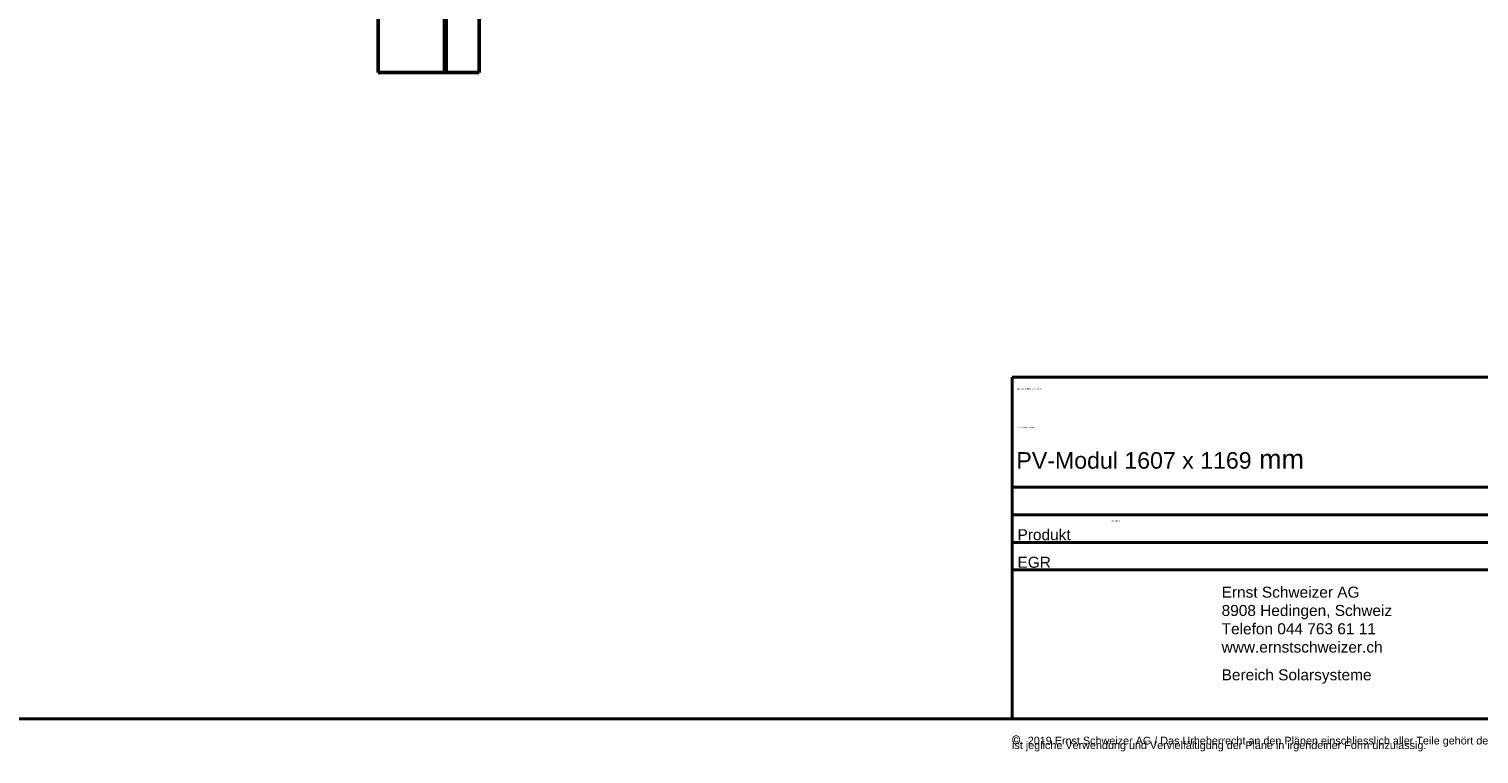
# Model space of a CAD drawing. Header units: millimetres. Extents: x 200 to 13555, y -185 to 8310.
# Tile 62 of 70: x 8208 to 10837, y 36 to 1352. Entities that reach past the tile are written whole.
import ezdxf
from ezdxf.enums import TextEntityAlignment as Align

# ---------------------------------------------------------------- set-up
doc = ezdxf.new("R2018")
doc.units = ezdxf.units.MM
doc.header["$LTSCALE"] = 10
doc.layers.get('0').update_dxf_attribs({"lineweight": 25})
for name, color, linetype, lineweight in [('AM_BOR', 7, 'Continuous', 40), ('Schraffur', 7, 'Continuous', 18), ('Sichtbare Kanten(DIN)', 7, 'Continuous', 50), ('Symbole(DIN)', 7, 'Continuous', 25)]:
    doc.layers.add(name, color=color, linetype=linetype, lineweight=lineweight)
doc.styles.add('ARIAL', font='arial.ttf')
doc.styles.add('Arial 3.5', font='arial.ttf')
doc.styles.get("Standard").update_dxf_attribs({"font": 'txt.shx'})

# ---------------------------------------------------------------- blocks, each defined once
blk = doc.blocks.new('Ränder Schweizer_mit_Lochabstand')
at = {"layer": 'AM_BOR'}
blk.add_line((20, 10), (1179, 10), dxfattribs=at)
blk = doc.blocks.new('Schriftfelder Produkt')
at = {"layer": 'AM_BOR'}
for p, q in [((306.27, 260.33), (126.27, 260.33)), ((126.27, 260.33), (126.27, 198.33)), ((126.27, 240.33), (306.27, 240.33)), ((126.27, 235.33), (306.27, 235.33)), ((126.27, 230.33), (306.27, 230.33)), ((126.27, 225.33), (306.27, 225.33)), ((126.27, 198.33), (306.27, 198.33))]:
    blk.add_line(p, q, dxfattribs=at)
at = {"insert": (164.27, 207.3), "char_height": 2, "attachment_point": 1, "line_spacing_factor": 0.332, "style": 'ARIAL'}
blk.add_mtext('\\fArial|b0|i0;\\H2.0000;Bereich Solarsysteme', dxfattribs=at)
at = {"layer": 'AM_BOR', "char_height": 2, "attachment_point": 7, "line_spacing_factor": 0.332, "style": 'ARIAL'}
for s, insert in [('\\fArial|b0|i0;\\H2.0000;Produkt', (127.27, 230.7)), ('\\fArial|b0|i0;\\H2.0000;EGR', (127.27, 225.7))]:
    blk.add_mtext(s, dxfattribs=dict(at, insert=insert))
at = {"layer": 'AM_BOR', "insert": (164.27, 222.3), "char_height": 2, "width": 38.3398, "attachment_point": 1, "line_spacing_factor": 0.996}
blk.add_mtext('\\fArial|b0|i0;\\H2.0000;Ernst Schweizer AG\\P\\fArial|b0|i0;\\H2.0000;8908 Hedingen, Schweiz\\P\\fArial|b0|i0;\\H2.0000;Telefon 044 763 61 11\\P\\fArial|b0|i0;\\H2.0000;www.ernstschweizer.ch', dxfattribs=at)
at = {"layer": 'AM_BOR', "insert": (126.27, 192.41), "char_height": 4, "width": 157.572, "attachment_point": 7, "line_spacing_factor": 0.3735, "style": 'ARIAL'}
blk.add_mtext('\\fCourier New|b1|i0;\\H1.5000;©\\fCourier New|b0|i0;\\H1.3500; \\fArial|b0|i0;\\H1.4000;2019 Ernst Schweizer AG / Das Urheberrecht an den Plänen einschliesslich aller Teile gehört der Ernst Schweizer AG. Ohne schriftliche Zustimmung der Ernst Schweizer AG\\P\\fArial|b0|i0;\\H1.4000;ist jegliche Verwendung und Vervielfältigung der Pläne in irgendeiner Form unzulässig.', dxfattribs=at)
at = {"layer": 'AM_BOR', "lineweight": 30, "flags": 104}
for tag, height, p in [('BESCHREIBUNG', 3.99, (127.27, 258.32)), ('Bezeichnung_2', 3, (127.27, 251.33)), ('Bezeichnung_3', 3, (127.27, 246.33)), ('PROJEKT', 3.99, (253.27, 246.32)), ('Produkt', 3, (144.27, 234.33)), ('EGR', 3, (144.27, 229.33)), ('MST3', 3, (253.27, 224.33)), ('KONSTRUKTEUR', 2, (223.27, 223.33)), ('ERSTELLUNGSDATUM', 2, (234.27, 223.33)), ('KONSTR._GEN._VON', 2, (223.27, 218.33)), ('GENEHM.DAT._KONSTR.', 2, (234.27, 218.33)), ('MST2', 3, (253.27, 219.33)), ('STATUS', 3, (223.27, 214.33)), ('MST1', 3, (253.27, 214.33)), ('Blattnummer', 3.99, (216.98, 204.05)), ('Blattgröße', 3, (253.27, 203.33))]:
    blk.add_attdef(tag, text='', height=height, dxfattribs=at).set_placement(p, align=Align.TOP_LEFT)
for tag, p in [('REVISIONSNUMMER', (305.27, 204.32)), ('BAUTEILNUMMER', (297.54, 204.26))]:
    blk.add_attdef(tag, text='', height=3.99, dxfattribs=at).set_placement(p, align=Align.TOP_RIGHT)
at = {"layer": 'Symbole(DIN)', "color": 7, "lineweight": 30, "flags": 104}
blk.add_attdef('AIMD_PARTNO', text='', height=3.5, dxfattribs=at).set_placement((253.27, 252.33), align=Align.BOTTOM_LEFT)

msp = doc.modelspace()

# ---------------------------------------------------------------- hatches: boundary and pattern name
at = {"layer": 'Schraffur'}
h = msp.add_hatch(dxfattribs=at)
h.set_pattern_fill('ANSI31', color=256, scale=127, style=0)
h.set_pattern_definition([(45, (0, 0), (-11.22532, 11.22532), [])])
h.paths.add_polyline_path([(8964.2, 6923.7), (8961.2, 6923.7), (8961.2, 1272.7), (8964.2, 1272.7)])

# ---------------------------------------------------------------- linework, layer by layer
at = {"layer": 'Sichtbare Kanten(DIN)'}
for p, q in [((8841.2, 6923.7), (8841.2, 1272.7)), ((8961.2, 6923.7), (8961.2, 1272.7)), ((8964.2, 1272.7), (8964.2, 6923.7)), ((9024.2, 1372.7), (9024.2, 1272.7)), ((8841.2, 1272.7), (8961.2, 1272.7)), ((8961.2, 1272.7), (8964.2, 1272.7)), ((8964.2, 1272.7), (9024.2, 1272.7))]:
    msp.add_line(p, q, dxfattribs=at)

# ---------------------------------------------------------------- block references
at = {"xscale": 10, "yscale": 10, "zscale": 10}
msp.add_blockref('Ränder Schweizer_mit_Lochabstand', (0, 0), dxfattribs=at)
ref = msp.add_blockref('Schriftfelder Produkt', (8727.3, -1883.3), dxfattribs=dict(xscale=10, yscale=10, zscale=10))
lines = msp.add_mtext('Montagezeichnung Solrif N', dxfattribs={"layer": 'AM_BOR', "insert": (10000, 699.9), "char_height": 2.5, "attachment_point": 1})
ref.add_attrib('BESCHREIBUNG', '', (10000, 699.9), dxfattribs={"flags": 104}).embed_mtext(lines)
lines = msp.add_mtext('Ansicht und Schnitte', dxfattribs={"layer": 'AM_BOR', "insert": (10000, 630), "char_height": 2.5, "attachment_point": 1})
ref.add_attrib('Bezeichnung_2', '', (10000, 630), dxfattribs={"flags": 104}).embed_mtext(lines)
lines = msp.add_mtext('SOLRIF N', dxfattribs={"layer": 'AM_BOR', "insert": (10170, 460), "char_height": 2.5, "attachment_point": 1})
ref.add_attrib('Produkt', '', (10170, 460), dxfattribs={"flags": 104}).embed_mtext(lines)

# ---------------------------------------------------------------- texts
at = {"layer": 'Symbole(DIN)', "color": 7, "insert": (9998, 588.8), "char_height": 35, "width": 521.338, "attachment_point": 1, "style": 'Arial 3.5'}
msp.add_mtext('\\fArial|b0|i0;\\H30.0000;PV-Modul 1607 x 1169\\fArial|b0|i0;\\H35.0000; mm', dxfattribs=at)

doc.saveas('drawing.dxf')
